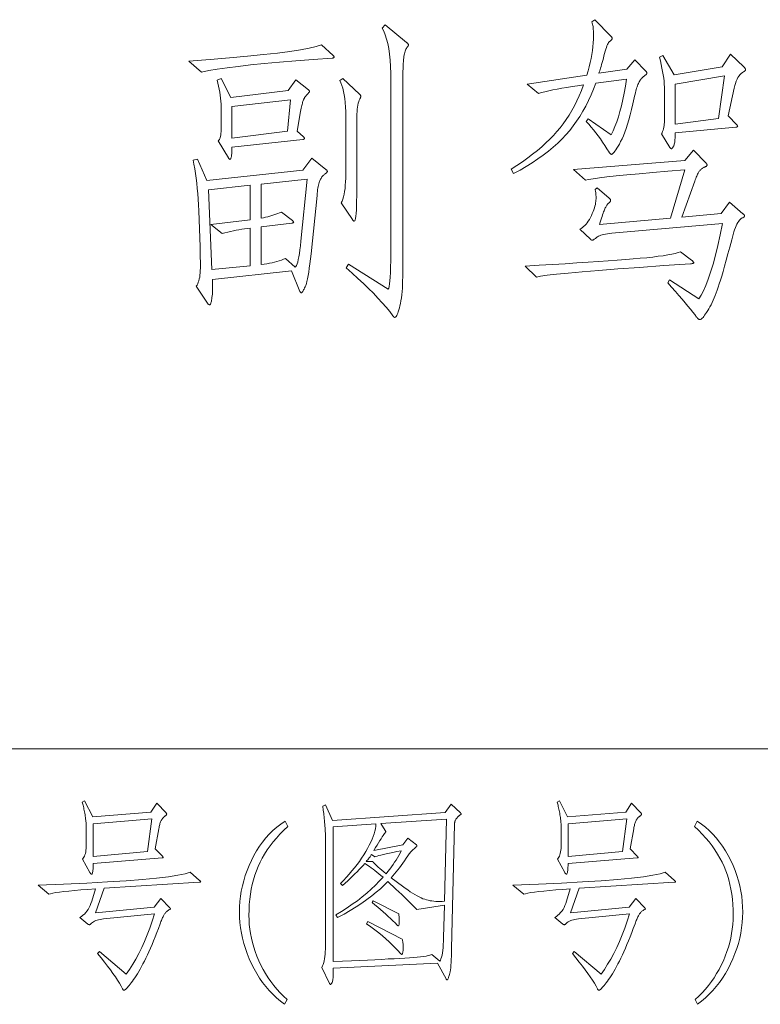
# Model space of a CAD drawing. Extents: x 0 to 1189, y 0 to 841.
# Tile 114 of 129: x 1118 to 1130, y 34 to 50. Entities that reach past the tile are written whole.
import ezdxf

# ---------------------------------------------------------------- set-up
doc = ezdxf.new("R2010")
doc.units = 0

msp = doc.modelspace()

# ---------------------------------------------------------------- linework, layer by layer
at = {"color": 7, "lineweight": 13}
msp.add_line((1169, 38), (1064, 38), dxfattribs=at)
for points in [[(1124.145, 50.121), (1124.504, 49.826), (1124.51, 49.82), (1124.515, 49.816), (1124.52, 49.811), (1124.524, 49.806), (1124.527, 49.802), (1124.53, 49.798), (1124.532, 49.794), (1124.534, 49.79), (1124.535, 49.787), (1124.535, 49.783), (1124.535, 49.78), (1124.535, 49.777), (1124.534, 49.774), (1124.533, 49.771), (1124.531, 49.768), (1124.53, 49.764), (1124.527, 49.761), (1124.525, 49.758), (1124.522, 49.755), (1124.519, 49.752), (1124.51, 49.739), (1124.502, 49.726), (1124.494, 49.711), (1124.486, 49.694), (1124.48, 49.677), (1124.474, 49.657), (1124.468, 49.637), (1124.464, 49.615), (1124.459, 49.592), (1124.456, 49.567), (1124.453, 49.54), (1124.45, 49.508), (1124.448, 49.472), (1124.446, 49.433), (1124.444, 49.389), (1124.443, 49.341), (1124.442, 49.289), (1124.441, 49.232), (1124.44, 49.172), (1124.44, 49.108), (1124.44, 45.972), (1124.44, 45.902), (1124.438, 45.835), (1124.436, 45.771), (1124.433, 45.711), (1124.428, 45.654), (1124.423, 45.6), (1124.417, 45.55), (1124.41, 45.502), (1124.402, 45.458), (1124.393, 45.418), (1124.383, 45.381), (1124.374, 45.347), (1124.365, 45.318), (1124.356, 45.293), (1124.348, 45.271), (1124.339, 45.254), (1124.331, 45.24), (1124.323, 45.23), (1124.316, 45.224), (1124.308, 45.222), (1124.305, 45.223), (1124.302, 45.223), (1124.299, 45.225), (1124.296, 45.227), (1124.292, 45.229), (1124.289, 45.232), (1124.286, 45.235), (1124.283, 45.239), (1124.28, 45.244), (1124.276, 45.249), (1124.221, 45.32), (1124.161, 45.394), (1124.095, 45.469), (1124.024, 45.547), (1123.948, 45.626), (1123.867, 45.707), (1123.78, 45.79), (1123.689, 45.875), (1123.592, 45.962), (1123.49, 46.051), (1123.532, 46.114), (1124.197, 45.697), (1124.205, 45.713), (1124.213, 45.741), (1124.219, 45.782), (1124.224, 45.834), (1124.229, 45.899), (1124.233, 45.977), (1124.236, 46.067), (1124.238, 46.169), (1124.239, 46.283), (1124.24, 46.41), (1124.24, 49.182), (1124.238, 49.305), (1124.234, 49.421), (1124.227, 49.529), (1124.217, 49.629), (1124.204, 49.721), (1124.188, 49.806), (1124.17, 49.882), (1124.148, 49.95), (1124.124, 50.011), (1124.097, 50.063)], [(1128.51, 49.345), (1128.513, 49.341), (1128.516, 49.337), (1128.518, 49.333), (1128.521, 49.329), (1128.522, 49.325), (1128.524, 49.322), (1128.525, 49.318), (1128.526, 49.315), (1128.526, 49.312), (1128.526, 49.308), (1128.526, 49.305), (1128.524, 49.301), (1128.521, 49.297), (1128.518, 49.292), (1128.513, 49.287), (1128.507, 49.282), (1128.5, 49.276), (1128.492, 49.269), (1128.483, 49.263), (1128.473, 49.256), (1128.463, 49.248), (1128.453, 49.239), (1128.443, 49.229), (1128.434, 49.219), (1128.425, 49.207), (1128.416, 49.195), (1128.407, 49.182), (1128.399, 49.168), (1128.391, 49.153), (1128.384, 49.137), (1128.376, 49.12), (1128.369, 49.101), (1128.362, 49.081), (1128.355, 49.059), (1128.348, 49.036), (1128.341, 49.011), (1128.334, 48.985), (1128.328, 48.957), (1128.321, 48.927), (1128.315, 48.897), (1128.293, 48.796), (1128.271, 48.702), (1128.248, 48.613), (1128.225, 48.531), (1128.203, 48.455), (1128.18, 48.385), (1128.157, 48.321), (1128.134, 48.263), (1128.111, 48.211), (1128.088, 48.165), (1128.066, 48.125), (1128.045, 48.088), (1128.025, 48.056), (1128.008, 48.029), (1127.992, 48.005), (1127.977, 47.986), (1127.964, 47.971), (1127.953, 47.96), (1127.943, 47.954), (1127.935, 47.952), (1127.932, 47.952), (1127.928, 47.953), (1127.924, 47.955), (1127.921, 47.957), (1127.916, 47.961), (1127.912, 47.965), (1127.908, 47.97), (1127.903, 47.975), (1127.898, 47.982), (1127.893, 47.989), (1127.858, 48.046), (1127.822, 48.102), (1127.785, 48.157), (1127.748, 48.21), (1127.711, 48.262), (1127.672, 48.312), (1127.633, 48.361), (1127.594, 48.409), (1127.553, 48.456), (1127.513, 48.501), (1127.544, 48.548), (1127.93, 48.279), (1127.962, 48.344), (1127.992, 48.416), (1128.022, 48.494), (1128.05, 48.578), (1128.076, 48.668), (1128.101, 48.765), (1128.125, 48.868), (1128.148, 48.977), (1128.169, 49.092), (1128.188, 49.213), (1127.671, 49.145), (1127.634, 49.044), (1127.594, 48.946), (1127.551, 48.852), (1127.505, 48.76), (1127.457, 48.672), (1127.405, 48.587), (1127.351, 48.505), (1127.294, 48.427), (1127.235, 48.351), (1127.172, 48.279), (1127.106, 48.209), (1127.035, 48.14), (1126.959, 48.072), (1126.878, 48.005), (1126.793, 47.94), (1126.702, 47.875), (1126.607, 47.812), (1126.507, 47.75), (1126.403, 47.689), (1126.293, 47.63), (1126.256, 47.703), (1126.352, 47.766), (1126.444, 47.828), (1126.531, 47.891), (1126.614, 47.953), (1126.693, 48.016), (1126.767, 48.079), (1126.837, 48.142), (1126.903, 48.205), (1126.965, 48.268), (1127.022, 48.332), (1127.075, 48.396), (1127.127, 48.464), (1127.177, 48.535), (1127.224, 48.609), (1127.27, 48.685), (1127.313, 48.765), (1127.354, 48.848), (1127.393, 48.933), (1127.43, 49.022), (1127.465, 49.113), (1127.367, 49.099), (1127.274, 49.085), (1127.187, 49.071), (1127.104, 49.057), (1127.026, 49.043), (1126.953, 49.029), (1126.885, 49.014), (1126.821, 49), (1126.763, 48.985), (1126.71, 48.97), (1126.525, 49.129), (1127.523, 49.277), (1127.544, 49.348), (1127.563, 49.418), (1127.58, 49.487), (1127.594, 49.555), (1127.606, 49.622), (1127.616, 49.688), (1127.624, 49.753), (1127.63, 49.817), (1127.633, 49.88), (1127.634, 49.942), (1127.634, 49.969), (1127.633, 49.995), (1127.632, 50.02), (1127.63, 50.044), (1127.627, 50.067), (1127.625, 50.089), (1127.621, 50.111), (1127.617, 50.131), (1127.613, 50.15), (1127.608, 50.169), (1127.655, 50.206), (1127.924, 49.931), (1127.928, 49.927), (1127.932, 49.923), (1127.935, 49.919), (1127.938, 49.915), (1127.94, 49.911), (1127.942, 49.907), (1127.944, 49.903), (1127.945, 49.899), (1127.945, 49.895), (1127.945, 49.892), (1127.945, 49.888), (1127.944, 49.884), (1127.942, 49.879), (1127.939, 49.875), (1127.935, 49.87), (1127.93, 49.865), (1127.925, 49.859), (1127.918, 49.854), (1127.911, 49.848), (1127.903, 49.841), (1127.895, 49.833), (1127.886, 49.822), (1127.877, 49.807), (1127.868, 49.788), (1127.858, 49.766), (1127.849, 49.74), (1127.839, 49.71), (1127.829, 49.678), (1127.819, 49.641), (1127.808, 49.601), (1127.798, 49.561), (1127.788, 49.523), (1127.778, 49.487), (1127.769, 49.454), (1127.761, 49.424), (1127.752, 49.396), (1127.745, 49.37), (1127.737, 49.347), (1127.73, 49.326), (1127.724, 49.308), (1128.194, 49.377), (1128.326, 49.535)], [(1123.274, 49.609), (1123.276, 49.606), (1123.279, 49.603), (1123.282, 49.6), (1123.284, 49.597), (1123.285, 49.594), (1123.287, 49.591), (1123.288, 49.588), (1123.289, 49.586), (1123.289, 49.583), (1123.289, 49.58), (1123.289, 49.578), (1123.288, 49.575), (1123.286, 49.573), (1123.284, 49.571), (1123.281, 49.569), (1123.278, 49.567), (1123.274, 49.566), (1123.269, 49.564), (1123.264, 49.563), (1123.258, 49.562), (1122.941, 49.539), (1122.647, 49.517), (1122.374, 49.494), (1122.122, 49.471), (1121.893, 49.448), (1121.685, 49.425), (1121.5, 49.401), (1121.335, 49.378), (1121.193, 49.354), (1121.072, 49.329), (1120.856, 49.514), (1121.213, 49.541), (1121.541, 49.567), (1121.838, 49.594), (1122.106, 49.621), (1122.343, 49.647), (1122.55, 49.674), (1122.727, 49.702), (1122.874, 49.729), (1122.991, 49.756), (1123.078, 49.783)], [(1130.152, 49.414), (1130.157, 49.409), (1130.162, 49.404), (1130.166, 49.399), (1130.169, 49.394), (1130.172, 49.389), (1130.174, 49.385), (1130.176, 49.381), (1130.177, 49.377), (1130.178, 49.373), (1130.178, 49.369), (1130.178, 49.365), (1130.177, 49.362), (1130.176, 49.358), (1130.173, 49.355), (1130.171, 49.351), (1130.167, 49.348), (1130.163, 49.344), (1130.158, 49.341), (1130.153, 49.338), (1130.147, 49.335), (1130.125, 49.321), (1130.105, 49.305), (1130.086, 49.286), (1130.068, 49.263), (1130.052, 49.237), (1130.037, 49.208), (1130.023, 49.176), (1130.01, 49.14), (1129.999, 49.102), (1129.988, 49.06), (1129.888, 48.596), (1130.031, 48.448), (1130.034, 48.445), (1130.036, 48.442), (1130.039, 48.439), (1130.041, 48.436), (1130.043, 48.433), (1130.044, 48.431), (1130.045, 48.428), (1130.046, 48.426), (1130.046, 48.424), (1130.047, 48.421), (1130.046, 48.419), (1130.045, 48.417), (1130.044, 48.416), (1130.042, 48.414), (1130.039, 48.412), (1130.035, 48.411), (1130.031, 48.409), (1130.026, 48.408), (1130.021, 48.407), (1130.015, 48.406), (1129.001, 48.311), (1129.001, 48.279), (1129, 48.25), (1128.999, 48.223), (1128.997, 48.198), (1128.995, 48.175), (1128.993, 48.155), (1128.99, 48.137), (1128.986, 48.121), (1128.982, 48.108), (1128.978, 48.097), (1128.973, 48.087), (1128.968, 48.079), (1128.964, 48.071), (1128.96, 48.065), (1128.956, 48.059), (1128.953, 48.055), (1128.949, 48.051), (1128.946, 48.049), (1128.943, 48.047), (1128.941, 48.047), (1128.938, 48.047), (1128.935, 48.047), (1128.932, 48.049), (1128.93, 48.05), (1128.927, 48.052), (1128.924, 48.054), (1128.921, 48.057), (1128.918, 48.06), (1128.915, 48.064), (1128.911, 48.068), (1128.774, 48.295), (1128.783, 48.314), (1128.791, 48.335), (1128.798, 48.357), (1128.805, 48.381), (1128.81, 48.406), (1128.814, 48.432), (1128.818, 48.459), (1128.82, 48.487), (1128.821, 48.517), (1128.822, 48.548), (1128.822, 49.029), (1128.821, 49.076), (1128.818, 49.125), (1128.814, 49.175), (1128.808, 49.228), (1128.801, 49.282), (1128.791, 49.338), (1128.78, 49.395), (1128.768, 49.454), (1128.753, 49.515), (1128.737, 49.578), (1128.795, 49.609), (1128.985, 49.282), (1129.788, 49.419), (1129.925, 49.63)], [(1122.651, 49.197), (1122.862, 49.034), (1122.865, 49.031), (1122.867, 49.028), (1122.87, 49.025), (1122.872, 49.022), (1122.874, 49.019), (1122.875, 49.016), (1122.876, 49.013), (1122.877, 49.01), (1122.877, 49.007), (1122.878, 49.005), (1122.877, 49.002), (1122.876, 48.998), (1122.874, 48.994), (1122.871, 48.99), (1122.868, 48.985), (1122.863, 48.979), (1122.858, 48.973), (1122.852, 48.967), (1122.846, 48.96), (1122.838, 48.952), (1122.83, 48.944), (1122.823, 48.936), (1122.816, 48.927), (1122.809, 48.919), (1122.803, 48.91), (1122.797, 48.901), (1122.792, 48.891), (1122.786, 48.882), (1122.782, 48.872), (1122.777, 48.862), (1122.773, 48.851), (1122.769, 48.838), (1122.764, 48.824), (1122.76, 48.807), (1122.755, 48.789), (1122.75, 48.769), (1122.745, 48.747), (1122.74, 48.723), (1122.735, 48.697), (1122.73, 48.67), (1122.672, 48.342), (1122.777, 48.247), (1122.78, 48.244), (1122.783, 48.241), (1122.785, 48.238), (1122.787, 48.235), (1122.789, 48.232), (1122.791, 48.229), (1122.792, 48.226), (1122.792, 48.224), (1122.793, 48.221), (1122.793, 48.218), (1122.793, 48.216), (1122.792, 48.213), (1122.791, 48.211), (1122.789, 48.209), (1122.786, 48.207), (1122.784, 48.205), (1122.78, 48.204), (1122.776, 48.202), (1122.772, 48.201), (1122.767, 48.2), (1121.579, 48.073), (1121.579, 48.034), (1121.578, 47.999), (1121.576, 47.968), (1121.574, 47.941), (1121.571, 47.919), (1121.568, 47.9), (1121.563, 47.886), (1121.559, 47.875), (1121.553, 47.869), (1121.547, 47.867), (1121.545, 47.867), (1121.543, 47.868), (1121.541, 47.869), (1121.538, 47.871), (1121.535, 47.874), (1121.533, 47.877), (1121.53, 47.88), (1121.527, 47.884), (1121.524, 47.888), (1121.521, 47.894), (1121.352, 48.179), (1121.361, 48.187), (1121.369, 48.199), (1121.376, 48.214), (1121.382, 48.232), (1121.388, 48.252), (1121.392, 48.276), (1121.395, 48.303), (1121.398, 48.332), (1121.399, 48.365), (1121.399, 48.4), (1121.399, 48.691), (1121.399, 48.74), (1121.397, 48.79), (1121.393, 48.84), (1121.388, 48.89), (1121.382, 48.94), (1121.375, 48.99), (1121.366, 49.041), (1121.356, 49.091), (1121.344, 49.142), (1121.331, 49.192), (1121.399, 49.219), (1121.563, 48.902), (1122.519, 49.023)], [(1123.437, 49.224), (1123.717, 48.96), (1123.721, 48.956), (1123.725, 48.952), (1123.728, 48.948), (1123.73, 48.944), (1123.733, 48.941), (1123.735, 48.937), (1123.736, 48.934), (1123.737, 48.931), (1123.738, 48.928), (1123.738, 48.926), (1123.738, 48.923), (1123.737, 48.92), (1123.737, 48.916), (1123.736, 48.912), (1123.734, 48.908), (1123.732, 48.903), (1123.73, 48.898), (1123.728, 48.893), (1123.725, 48.887), (1123.722, 48.881), (1123.712, 48.859), (1123.703, 48.835), (1123.695, 48.807), (1123.688, 48.777), (1123.683, 48.743), (1123.678, 48.707), (1123.674, 48.668), (1123.672, 48.626), (1123.67, 48.58), (1123.669, 48.532), (1123.669, 47.36), (1123.669, 47.26), (1123.668, 47.17), (1123.666, 47.091), (1123.663, 47.022), (1123.659, 46.964), (1123.654, 46.917), (1123.649, 46.88), (1123.642, 46.854), (1123.635, 46.838), (1123.627, 46.832), (1123.625, 46.833), (1123.623, 46.834), (1123.62, 46.835), (1123.617, 46.837), (1123.614, 46.84), (1123.611, 46.844), (1123.607, 46.848), (1123.604, 46.853), (1123.6, 46.858), (1123.596, 46.864), (1123.411, 47.139), (1123.425, 47.169), (1123.437, 47.203), (1123.448, 47.242), (1123.458, 47.284), (1123.466, 47.33), (1123.473, 47.38), (1123.478, 47.434), (1123.482, 47.492), (1123.484, 47.553), (1123.485, 47.619), (1123.485, 48.585), (1123.484, 48.667), (1123.481, 48.744), (1123.476, 48.817), (1123.469, 48.884), (1123.46, 48.947), (1123.449, 49.004), (1123.436, 49.057), (1123.421, 49.105), (1123.403, 49.149), (1123.384, 49.187)], [(1129.825, 49.266), (1129.001, 49.129), (1129.001, 48.458), (1129.724, 48.553)], [(1122.561, 48.865), (1121.579, 48.754), (1121.579, 48.221), (1122.508, 48.342)], [(1130.136, 46.959), (1130.141, 46.955), (1130.146, 46.951), (1130.15, 46.947), (1130.153, 46.943), (1130.156, 46.939), (1130.158, 46.936), (1130.16, 46.932), (1130.162, 46.929), (1130.162, 46.925), (1130.163, 46.922), (1130.162, 46.919), (1130.161, 46.916), (1130.16, 46.913), (1130.158, 46.91), (1130.155, 46.906), (1130.151, 46.903), (1130.147, 46.9), (1130.142, 46.897), (1130.137, 46.894), (1130.131, 46.89), (1130.113, 46.881), (1130.096, 46.867), (1130.08, 46.851), (1130.064, 46.832), (1130.049, 46.81), (1130.035, 46.785), (1130.021, 46.756), (1130.008, 46.725), (1129.995, 46.69), (1129.983, 46.653), (1129.948, 46.521), (1129.915, 46.398), (1129.884, 46.284), (1129.855, 46.178), (1129.828, 46.081), (1129.803, 45.993), (1129.78, 45.914), (1129.759, 45.844), (1129.739, 45.782), (1129.722, 45.729), (1129.705, 45.681), (1129.689, 45.636), (1129.672, 45.592), (1129.654, 45.55), (1129.637, 45.509), (1129.619, 45.471), (1129.601, 45.434), (1129.583, 45.4), (1129.564, 45.367), (1129.545, 45.336), (1129.527, 45.307), (1129.51, 45.282), (1129.494, 45.259), (1129.48, 45.24), (1129.467, 45.223), (1129.455, 45.209), (1129.444, 45.199), (1129.435, 45.191), (1129.427, 45.187), (1129.421, 45.185), (1129.415, 45.186), (1129.409, 45.187), (1129.403, 45.189), (1129.397, 45.192), (1129.391, 45.196), (1129.385, 45.201), (1129.379, 45.206), (1129.373, 45.212), (1129.367, 45.22), (1129.36, 45.228), (1129.33, 45.269), (1129.295, 45.313), (1129.257, 45.361), (1129.214, 45.413), (1129.168, 45.469), (1129.117, 45.529), (1129.062, 45.592), (1129.004, 45.658), (1128.941, 45.729), (1128.875, 45.803), (1128.906, 45.851), (1129.397, 45.534), (1129.436, 45.594), (1129.476, 45.669), (1129.515, 45.758), (1129.554, 45.862), (1129.594, 45.981), (1129.634, 46.115), (1129.673, 46.263), (1129.713, 46.426), (1129.753, 46.603), (1129.793, 46.795), (1127.94, 46.632), (1127.902, 46.627), (1127.868, 46.622), (1127.835, 46.617), (1127.806, 46.611), (1127.779, 46.604), (1127.755, 46.597), (1127.734, 46.589), (1127.716, 46.581), (1127.7, 46.572), (1127.687, 46.563), (1127.676, 46.554), (1127.665, 46.546), (1127.656, 46.539), (1127.647, 46.533), (1127.639, 46.528), (1127.632, 46.523), (1127.626, 46.52), (1127.621, 46.518), (1127.616, 46.516), (1127.613, 46.516), (1127.61, 46.516), (1127.607, 46.516), (1127.603, 46.517), (1127.6, 46.518), (1127.597, 46.52), (1127.594, 46.521), (1127.591, 46.523), (1127.588, 46.526), (1127.584, 46.529), (1127.581, 46.532), (1127.402, 46.7), (1127.425, 46.712), (1127.447, 46.726), (1127.468, 46.743), (1127.489, 46.762), (1127.509, 46.784), (1127.528, 46.808), (1127.546, 46.834), (1127.564, 46.863), (1127.581, 46.894), (1127.597, 46.927), (1127.612, 46.962), (1127.626, 46.994), (1127.637, 47.026), (1127.648, 47.056), (1127.656, 47.084), (1127.664, 47.112), (1127.669, 47.138), (1127.673, 47.162), (1127.675, 47.185), (1127.676, 47.207), (1127.676, 47.228), (1127.676, 47.247), (1127.675, 47.266), (1127.674, 47.283), (1127.672, 47.3), (1127.671, 47.315), (1127.668, 47.329), (1127.666, 47.342), (1127.663, 47.355), (1127.66, 47.366), (1127.697, 47.392), (1127.898, 47.218), (1127.902, 47.215), (1127.906, 47.211), (1127.909, 47.208), (1127.911, 47.204), (1127.914, 47.201), (1127.916, 47.197), (1127.917, 47.193), (1127.918, 47.189), (1127.919, 47.185), (1127.919, 47.181), (1127.919, 47.177), (1127.918, 47.172), (1127.916, 47.168), (1127.914, 47.164), (1127.911, 47.159), (1127.908, 47.155), (1127.904, 47.15), (1127.899, 47.145), (1127.893, 47.141), (1127.887, 47.136), (1127.881, 47.131), (1127.875, 47.125), (1127.868, 47.117), (1127.862, 47.109), (1127.856, 47.1), (1127.849, 47.09), (1127.843, 47.079), (1127.837, 47.068), (1127.83, 47.055), (1127.824, 47.041), (1127.818, 47.026), (1127.81, 47.008), (1127.803, 46.987), (1127.794, 46.965), (1127.786, 46.94), (1127.776, 46.913), (1127.767, 46.883), (1127.756, 46.851), (1127.746, 46.816), (1127.734, 46.78), (1128.922, 46.885), (1129.16, 47.693), (1128.88, 47.67), (1128.625, 47.649), (1128.396, 47.628), (1128.192, 47.609), (1128.013, 47.591), (1127.859, 47.574), (1127.731, 47.559), (1127.627, 47.544), (1127.549, 47.531), (1127.497, 47.519), (1127.301, 47.698), (1129.16, 47.851), (1129.307, 48.02), (1129.519, 47.804), (1129.522, 47.801), (1129.524, 47.797), (1129.527, 47.794), (1129.529, 47.791), (1129.531, 47.788), (1129.532, 47.785), (1129.533, 47.782), (1129.534, 47.778), (1129.534, 47.775), (1129.534, 47.772), (1129.534, 47.769), (1129.533, 47.766), (1129.53, 47.762), (1129.527, 47.759), (1129.523, 47.755), (1129.517, 47.751), (1129.511, 47.747), (1129.504, 47.743), (1129.496, 47.739), (1129.487, 47.735), (1129.478, 47.731), (1129.469, 47.726), (1129.46, 47.72), (1129.451, 47.714), (1129.443, 47.708), (1129.435, 47.701), (1129.427, 47.694), (1129.419, 47.686), (1129.412, 47.678), (1129.405, 47.669), (1129.398, 47.659), (1129.391, 47.648), (1129.384, 47.635), (1129.376, 47.621), (1129.369, 47.605), (1129.361, 47.588), (1129.353, 47.569), (1129.345, 47.548), (1129.337, 47.526), (1129.329, 47.503), (1129.112, 46.901), (1129.772, 46.964), (1129.909, 47.149)], [(1122.915, 47.888), (1123.152, 47.698), (1123.157, 47.694), (1123.162, 47.69), (1123.166, 47.686), (1123.169, 47.683), (1123.172, 47.68), (1123.174, 47.677), (1123.176, 47.674), (1123.177, 47.671), (1123.178, 47.669), (1123.178, 47.667), (1123.178, 47.664), (1123.177, 47.661), (1123.174, 47.658), (1123.171, 47.654), (1123.167, 47.649), (1123.161, 47.644), (1123.155, 47.639), (1123.148, 47.633), (1123.14, 47.626), (1123.131, 47.619), (1123.122, 47.611), (1123.113, 47.603), (1123.104, 47.594), (1123.095, 47.584), (1123.087, 47.573), (1123.08, 47.562), (1123.072, 47.55), (1123.065, 47.538), (1123.058, 47.525), (1123.052, 47.511), (1123.046, 47.495), (1123.04, 47.478), (1123.034, 47.459), (1123.029, 47.437), (1123.024, 47.414), (1123.02, 47.388), (1123.015, 47.361), (1123.011, 47.331), (1123.008, 47.299), (1123.004, 47.265), (1122.904, 46.289), (1122.894, 46.201), (1122.885, 46.121), (1122.875, 46.048), (1122.866, 45.982), (1122.856, 45.923), (1122.846, 45.871), (1122.836, 45.826), (1122.826, 45.789), (1122.816, 45.758), (1122.806, 45.734), (1122.797, 45.715), (1122.788, 45.698), (1122.78, 45.683), (1122.772, 45.67), (1122.765, 45.659), (1122.759, 45.65), (1122.754, 45.643), (1122.75, 45.638), (1122.746, 45.635), (1122.743, 45.634), (1122.74, 45.634), (1122.738, 45.635), (1122.735, 45.636), (1122.733, 45.637), (1122.73, 45.639), (1122.728, 45.642), (1122.726, 45.644), (1122.724, 45.648), (1122.721, 45.651), (1122.719, 45.655), (1122.577, 46.004), (1121.252, 45.856), (1121.254, 45.821), (1121.255, 45.788), (1121.256, 45.756), (1121.256, 45.724), (1121.256, 45.694), (1121.255, 45.665), (1121.254, 45.636), (1121.252, 45.609), (1121.249, 45.583), (1121.246, 45.558), (1121.243, 45.534), (1121.24, 45.513), (1121.236, 45.494), (1121.233, 45.478), (1121.229, 45.464), (1121.225, 45.453), (1121.222, 45.445), (1121.218, 45.438), (1121.214, 45.435), (1121.209, 45.433), (1121.205, 45.434), (1121.201, 45.435), (1121.197, 45.436), (1121.193, 45.438), (1121.19, 45.44), (1121.186, 45.443), (1121.182, 45.446), (1121.179, 45.45), (1121.176, 45.455), (1121.172, 45.46), (1120.982, 45.745), (1120.995, 45.764), (1121.007, 45.786), (1121.017, 45.81), (1121.026, 45.837), (1121.034, 45.866), (1121.04, 45.897), (1121.045, 45.931), (1121.048, 45.968), (1121.05, 46.007), (1121.051, 46.048), (1121.051, 46.091), (1121.051, 46.131), (1121.051, 46.17), (1121.05, 46.208), (1121.05, 46.244), (1121.049, 46.279), (1121.048, 46.313), (1121.048, 46.345), (1121.047, 46.376), (1121.046, 46.405), (1121.025, 47.007), (1121.02, 47.105), (1121.014, 47.201), (1121.007, 47.294), (1120.999, 47.383), (1120.99, 47.47), (1120.98, 47.553), (1120.969, 47.634), (1120.957, 47.711), (1120.944, 47.785), (1120.93, 47.857), (1121.004, 47.872), (1121.162, 47.513), (1122.767, 47.688)], [(1122.841, 47.535), (1122.07, 47.455), (1122.07, 46.885), (1122.108, 46.892), (1122.144, 46.899), (1122.18, 46.908), (1122.215, 46.916), (1122.249, 46.926), (1122.283, 46.937), (1122.315, 46.948), (1122.347, 46.96), (1122.378, 46.972), (1122.408, 46.986), (1122.593, 46.843), (1122.597, 46.839), (1122.6, 46.835), (1122.603, 46.832), (1122.606, 46.828), (1122.608, 46.825), (1122.61, 46.822), (1122.612, 46.82), (1122.613, 46.818), (1122.613, 46.816), (1122.614, 46.814), (1122.613, 46.812), (1122.612, 46.811), (1122.611, 46.809), (1122.609, 46.808), (1122.606, 46.807), (1122.602, 46.805), (1122.598, 46.804), (1122.593, 46.803), (1122.588, 46.802), (1122.582, 46.801), (1122.07, 46.737), (1122.07, 46.109), (1122.118, 46.115), (1122.164, 46.122), (1122.208, 46.129), (1122.251, 46.138), (1122.293, 46.147), (1122.333, 46.158), (1122.371, 46.169), (1122.408, 46.182), (1122.443, 46.195), (1122.476, 46.209), (1122.64, 46.062), (1122.651, 46.073), (1122.661, 46.091), (1122.671, 46.117), (1122.681, 46.15), (1122.69, 46.19), (1122.7, 46.237), (1122.709, 46.292), (1122.718, 46.354), (1122.727, 46.423), (1122.735, 46.5)], [(1121.885, 46.088), (1121.885, 46.716), (1121.839, 46.711), (1121.792, 46.704), (1121.745, 46.697), (1121.698, 46.689), (1121.651, 46.681), (1121.604, 46.671), (1121.557, 46.661), (1121.51, 46.65), (1121.463, 46.639), (1121.415, 46.627), (1121.225, 46.78), (1121.885, 46.854), (1121.885, 47.434), (1121.188, 47.36), (1121.246, 46.025)], [(1129.276, 46.178), (1129.283, 46.173), (1129.289, 46.168), (1129.295, 46.163), (1129.299, 46.159), (1129.303, 46.155), (1129.307, 46.151), (1129.309, 46.147), (1129.311, 46.144), (1129.312, 46.141), (1129.313, 46.138), (1129.312, 46.136), (1129.31, 46.133), (1129.307, 46.131), (1129.303, 46.129), (1129.298, 46.127), (1129.292, 46.125), (1129.284, 46.124), (1129.276, 46.122), (1129.266, 46.121), (1129.255, 46.12), (1128.809, 46.089), (1128.405, 46.06), (1128.043, 46.033), (1127.723, 46.008), (1127.444, 45.985), (1127.207, 45.964), (1127.012, 45.945), (1126.859, 45.927), (1126.748, 45.912), (1126.678, 45.898), (1126.488, 46.083), (1126.723, 46.096), (1126.946, 46.11), (1127.157, 46.122), (1127.356, 46.135), (1127.543, 46.147), (1127.718, 46.159), (1127.881, 46.17), (1128.032, 46.181), (1128.172, 46.191), (1128.299, 46.202), (1128.416, 46.212), (1128.525, 46.222), (1128.625, 46.233), (1128.717, 46.245), (1128.801, 46.256), (1128.876, 46.268), (1128.942, 46.281), (1129, 46.294), (1129.05, 46.307), (1129.091, 46.32)], [(1120.321, 37.094), (1120.477, 36.928), (1120.479, 36.926), (1120.481, 36.923), (1120.483, 36.921), (1120.484, 36.919), (1120.485, 36.917), (1120.486, 36.915), (1120.487, 36.913), (1120.487, 36.911), (1120.488, 36.909), (1120.488, 36.907), (1120.487, 36.905), (1120.486, 36.902), (1120.485, 36.9), (1120.483, 36.897), (1120.48, 36.894), (1120.476, 36.891), (1120.472, 36.887), (1120.468, 36.883), (1120.462, 36.88), (1120.456, 36.876), (1120.45, 36.871), (1120.444, 36.866), (1120.438, 36.861), (1120.432, 36.855), (1120.427, 36.849), (1120.421, 36.842), (1120.415, 36.835), (1120.41, 36.827), (1120.404, 36.818), (1120.399, 36.81), (1120.394, 36.8), (1120.389, 36.789), (1120.384, 36.778), (1120.38, 36.765), (1120.375, 36.751), (1120.371, 36.736), (1120.367, 36.719), (1120.363, 36.702), (1120.359, 36.684), (1120.356, 36.664), (1120.293, 36.327), (1120.415, 36.206), (1120.417, 36.203), (1120.42, 36.201), (1120.422, 36.198), (1120.424, 36.196), (1120.425, 36.193), (1120.426, 36.191), (1120.427, 36.189), (1120.428, 36.187), (1120.428, 36.185), (1120.429, 36.183), (1120.428, 36.182), (1120.428, 36.18), (1120.427, 36.179), (1120.426, 36.178), (1120.424, 36.177), (1120.422, 36.176), (1120.42, 36.176), (1120.418, 36.175), (1120.415, 36.175), (1120.411, 36.175), (1119.256, 36.081), (1119.256, 36.048), (1119.255, 36.017), (1119.254, 35.991), (1119.252, 35.968), (1119.249, 35.948), (1119.246, 35.933), (1119.243, 35.92), (1119.238, 35.911), (1119.234, 35.906), (1119.228, 35.904), (1119.226, 35.904), (1119.224, 35.905), (1119.221, 35.907), (1119.219, 35.909), (1119.216, 35.911), (1119.213, 35.914), (1119.21, 35.918), (1119.207, 35.922), (1119.204, 35.927), (1119.201, 35.932), (1119.079, 36.154), (1119.091, 36.17), (1119.102, 36.187), (1119.111, 36.207), (1119.119, 36.228), (1119.126, 36.252), (1119.132, 36.278), (1119.136, 36.305), (1119.139, 36.335), (1119.141, 36.367), (1119.142, 36.4), (1119.142, 36.702), (1119.141, 36.717), (1119.141, 36.732), (1119.14, 36.749), (1119.138, 36.767), (1119.136, 36.786), (1119.134, 36.806), (1119.131, 36.827), (1119.128, 36.85), (1119.125, 36.873), (1119.121, 36.898), (1119.117, 36.923), (1119.112, 36.947), (1119.108, 36.97), (1119.103, 36.993), (1119.098, 37.015), (1119.093, 37.036), (1119.088, 37.056), (1119.083, 37.075), (1119.078, 37.094), (1119.072, 37.111), (1119.11, 37.132), (1119.249, 36.862), (1120.22, 36.941)], [(1128.272, 37.094), (1128.428, 36.928), (1128.43, 36.926), (1128.432, 36.923), (1128.434, 36.921), (1128.435, 36.919), (1128.436, 36.917), (1128.437, 36.915), (1128.438, 36.913), (1128.438, 36.911), (1128.439, 36.909), (1128.439, 36.907), (1128.438, 36.905), (1128.438, 36.902), (1128.436, 36.9), (1128.434, 36.897), (1128.431, 36.894), (1128.427, 36.891), (1128.423, 36.887), (1128.419, 36.883), (1128.413, 36.88), (1128.408, 36.876), (1128.401, 36.871), (1128.395, 36.866), (1128.389, 36.861), (1128.383, 36.855), (1128.378, 36.849), (1128.372, 36.842), (1128.366, 36.835), (1128.361, 36.827), (1128.356, 36.818), (1128.35, 36.81), (1128.345, 36.8), (1128.34, 36.789), (1128.335, 36.778), (1128.331, 36.765), (1128.326, 36.751), (1128.322, 36.736), (1128.318, 36.719), (1128.314, 36.702), (1128.311, 36.684), (1128.307, 36.664), (1128.245, 36.327), (1128.366, 36.206), (1128.369, 36.203), (1128.371, 36.201), (1128.373, 36.198), (1128.375, 36.196), (1128.376, 36.193), (1128.378, 36.191), (1128.379, 36.189), (1128.379, 36.187), (1128.38, 36.185), (1128.38, 36.183), (1128.38, 36.182), (1128.379, 36.18), (1128.378, 36.179), (1128.377, 36.178), (1128.375, 36.177), (1128.374, 36.176), (1128.371, 36.176), (1128.369, 36.175), (1128.366, 36.175), (1128.362, 36.175), (1127.207, 36.081), (1127.207, 36.048), (1127.206, 36.017), (1127.205, 35.991), (1127.203, 35.968), (1127.2, 35.948), (1127.197, 35.933), (1127.194, 35.92), (1127.189, 35.911), (1127.185, 35.906), (1127.179, 35.904), (1127.177, 35.904), (1127.175, 35.905), (1127.173, 35.907), (1127.17, 35.909), (1127.167, 35.911), (1127.165, 35.914), (1127.161, 35.918), (1127.158, 35.922), (1127.155, 35.927), (1127.152, 35.932), (1127.03, 36.154), (1127.042, 36.17), (1127.053, 36.187), (1127.062, 36.207), (1127.07, 36.228), (1127.077, 36.252), (1127.083, 36.278), (1127.087, 36.305), (1127.09, 36.335), (1127.092, 36.367), (1127.093, 36.4), (1127.093, 36.702), (1127.093, 36.717), (1127.092, 36.732), (1127.091, 36.749), (1127.089, 36.767), (1127.088, 36.786), (1127.085, 36.806), (1127.083, 36.827), (1127.079, 36.85), (1127.076, 36.873), (1127.072, 36.898), (1127.068, 36.923), (1127.063, 36.947), (1127.059, 36.97), (1127.054, 36.993), (1127.049, 37.015), (1127.044, 37.036), (1127.039, 37.056), (1127.034, 37.075), (1127.029, 37.094), (1127.023, 37.111), (1127.062, 37.132), (1127.2, 36.862), (1128.172, 36.941)], [(1125.251, 37.073), (1125.407, 36.928), (1125.409, 36.926), (1125.411, 36.925), (1125.412, 36.923), (1125.413, 36.922), (1125.415, 36.92), (1125.416, 36.919), (1125.416, 36.917), (1125.417, 36.915), (1125.417, 36.914), (1125.417, 36.912), (1125.417, 36.91), (1125.416, 36.908), (1125.415, 36.906), (1125.413, 36.904), (1125.411, 36.902), (1125.408, 36.9), (1125.405, 36.897), (1125.402, 36.895), (1125.398, 36.892), (1125.393, 36.889), (1125.388, 36.886), (1125.383, 36.883), (1125.378, 36.879), (1125.372, 36.874), (1125.367, 36.869), (1125.361, 36.863), (1125.355, 36.856), (1125.35, 36.849), (1125.344, 36.842), (1125.337, 36.834), (1125.331, 36.826), (1125.326, 36.817), (1125.322, 36.808), (1125.317, 36.799), (1125.314, 36.79), (1125.311, 36.78), (1125.309, 36.771), (1125.307, 36.761), (1125.307, 36.751), (1125.306, 36.74), (1125.258, 34.659), (1125.256, 34.593), (1125.254, 34.532), (1125.252, 34.476), (1125.249, 34.425), (1125.245, 34.379), (1125.242, 34.338), (1125.238, 34.302), (1125.233, 34.271), (1125.228, 34.246), (1125.223, 34.225), (1125.218, 34.208), (1125.213, 34.193), (1125.208, 34.179), (1125.203, 34.167), (1125.199, 34.158), (1125.196, 34.149), (1125.193, 34.143), (1125.19, 34.139), (1125.187, 34.136), (1125.185, 34.135), (1125.183, 34.135), (1125.181, 34.136), (1125.178, 34.137), (1125.176, 34.138), (1125.174, 34.139), (1125.172, 34.141), (1125.17, 34.143), (1125.168, 34.146), (1125.166, 34.149), (1125.164, 34.152), (1125.022, 34.416), (1123.277, 34.333), (1123.277, 34.293), (1123.276, 34.256), (1123.275, 34.224), (1123.274, 34.194), (1123.272, 34.168), (1123.27, 34.146), (1123.267, 34.127), (1123.265, 34.112), (1123.261, 34.1), (1123.258, 34.092), (1123.254, 34.085), (1123.25, 34.08), (1123.247, 34.075), (1123.244, 34.071), (1123.241, 34.067), (1123.239, 34.064), (1123.236, 34.062), (1123.234, 34.06), (1123.232, 34.059), (1123.23, 34.059), (1123.228, 34.059), (1123.227, 34.059), (1123.225, 34.06), (1123.223, 34.061), (1123.222, 34.063), (1123.22, 34.065), (1123.219, 34.067), (1123.217, 34.07), (1123.216, 34.073), (1123.214, 34.076), (1123.086, 34.343), (1123.097, 34.367), (1123.107, 34.394), (1123.116, 34.423), (1123.124, 34.454), (1123.13, 34.488), (1123.135, 34.524), (1123.14, 34.563), (1123.143, 34.604), (1123.144, 34.648), (1123.145, 34.694), (1123.145, 36.549), (1123.145, 36.562), (1123.144, 36.576), (1123.144, 36.593), (1123.143, 36.612), (1123.141, 36.633), (1123.14, 36.656), (1123.138, 36.682), (1123.136, 36.709), (1123.134, 36.739), (1123.131, 36.771), (1123.128, 36.804), (1123.125, 36.836), (1123.122, 36.866), (1123.119, 36.895), (1123.116, 36.922), (1123.113, 36.949), (1123.11, 36.974), (1123.107, 36.998), (1123.103, 37.021), (1123.1, 37.042), (1123.145, 37.063), (1123.266, 36.803), (1125.147, 36.938)], [(1120.241, 36.83), (1119.256, 36.744), (1119.256, 36.199), (1120.165, 36.282)], [(1122.469, 36.792), (1122.514, 36.702), (1122.447, 36.639), (1122.384, 36.574), (1122.325, 36.509), (1122.269, 36.443), (1122.218, 36.377), (1122.17, 36.31), (1122.126, 36.241), (1122.086, 36.173), (1122.05, 36.103), (1122.017, 36.033), (1121.989, 35.961), (1121.963, 35.887), (1121.94, 35.81), (1121.92, 35.732), (1121.903, 35.651), (1121.889, 35.568), (1121.879, 35.483), (1121.871, 35.395), (1121.866, 35.306), (1121.865, 35.214), (1121.866, 35.138), (1121.871, 35.061), (1121.88, 34.985), (1121.891, 34.909), (1121.906, 34.834), (1121.924, 34.758), (1121.946, 34.682), (1121.97, 34.607), (1121.998, 34.531), (1122.03, 34.456), (1122.064, 34.382), (1122.101, 34.309), (1122.141, 34.239), (1122.184, 34.171), (1122.23, 34.105), (1122.279, 34.041), (1122.331, 33.979), (1122.385, 33.919), (1122.443, 33.861), (1122.503, 33.805), (1122.462, 33.726), (1122.393, 33.778), (1122.327, 33.834), (1122.265, 33.893), (1122.205, 33.956), (1122.148, 34.022), (1122.094, 34.091), (1122.043, 34.164), (1121.995, 34.241), (1121.95, 34.321), (1121.908, 34.404), (1121.87, 34.489), (1121.835, 34.574), (1121.805, 34.66), (1121.778, 34.746), (1121.756, 34.833), (1121.738, 34.919), (1121.724, 35.006), (1121.713, 35.094), (1121.707, 35.181), (1121.705, 35.269), (1121.707, 35.358), (1121.713, 35.446), (1121.723, 35.534), (1121.737, 35.621), (1121.756, 35.708), (1121.778, 35.794), (1121.804, 35.88), (1121.834, 35.965), (1121.868, 36.05), (1121.906, 36.135), (1121.948, 36.217), (1121.993, 36.296), (1122.042, 36.371), (1122.093, 36.442), (1122.148, 36.51), (1122.205, 36.574), (1122.266, 36.634), (1122.331, 36.691), (1122.398, 36.743)], [(1125.171, 36.824), (1124.075, 36.751), (1124.147, 36.636), (1124.149, 36.633), (1124.15, 36.631), (1124.151, 36.628), (1124.152, 36.626), (1124.153, 36.624), (1124.153, 36.622), (1124.154, 36.62), (1124.154, 36.618), (1124.154, 36.617), (1124.154, 36.615), (1124.154, 36.614), (1124.154, 36.612), (1124.154, 36.611), (1124.153, 36.609), (1124.152, 36.607), (1124.151, 36.605), (1124.149, 36.602), (1124.148, 36.6), (1124.146, 36.597), (1124.144, 36.595), (1124.135, 36.584), (1124.123, 36.568), (1124.11, 36.549), (1124.094, 36.526), (1124.076, 36.498), (1124.057, 36.467), (1124.035, 36.431), (1124.011, 36.391), (1123.985, 36.348), (1123.957, 36.3), (1124.439, 36.397), (1124.522, 36.508), (1124.668, 36.393), (1124.67, 36.392), (1124.672, 36.391), (1124.673, 36.389), (1124.675, 36.388), (1124.676, 36.386), (1124.677, 36.384), (1124.677, 36.383), (1124.678, 36.381), (1124.678, 36.379), (1124.678, 36.378), (1124.678, 36.376), (1124.678, 36.374), (1124.677, 36.372), (1124.676, 36.371), (1124.675, 36.369), (1124.673, 36.367), (1124.672, 36.365), (1124.669, 36.363), (1124.667, 36.361), (1124.664, 36.359), (1124.646, 36.344), (1124.629, 36.33), (1124.613, 36.315), (1124.597, 36.3), (1124.583, 36.286), (1124.569, 36.271), (1124.557, 36.257), (1124.546, 36.242), (1124.535, 36.228), (1124.526, 36.213), (1124.498, 36.17), (1124.47, 36.128), (1124.442, 36.088), (1124.415, 36.049), (1124.387, 36.012), (1124.359, 35.976), (1124.331, 35.941), (1124.304, 35.908), (1124.276, 35.876), (1124.248, 35.845), (1124.435, 35.703), (1124.48, 35.67), (1124.524, 35.639), (1124.565, 35.61), (1124.605, 35.585), (1124.643, 35.561), (1124.679, 35.54), (1124.714, 35.522), (1124.746, 35.507), (1124.777, 35.493), (1124.807, 35.483), (1124.836, 35.474), (1124.865, 35.466), (1124.896, 35.46), (1124.928, 35.455), (1124.96, 35.451), (1124.994, 35.448), (1125.028, 35.447), (1125.063, 35.447), (1125.099, 35.448), (1125.136, 35.45)], [(1128.193, 36.83), (1127.207, 36.744), (1127.207, 36.199), (1128.116, 36.282)], [(1129.369, 36.792), (1129.439, 36.743), (1129.506, 36.691), (1129.571, 36.634), (1129.632, 36.574), (1129.689, 36.51), (1129.744, 36.442), (1129.795, 36.371), (1129.844, 36.296), (1129.889, 36.217), (1129.93, 36.135), (1129.969, 36.05), (1130.003, 35.965), (1130.033, 35.88), (1130.059, 35.794), (1130.081, 35.708), (1130.099, 35.621), (1130.114, 35.534), (1130.124, 35.446), (1130.13, 35.358), (1130.132, 35.269), (1130.13, 35.181), (1130.124, 35.094), (1130.113, 35.006), (1130.099, 34.919), (1130.081, 34.833), (1130.059, 34.746), (1130.032, 34.66), (1130.002, 34.574), (1129.967, 34.489), (1129.929, 34.404), (1129.887, 34.321), (1129.842, 34.241), (1129.794, 34.164), (1129.743, 34.091), (1129.689, 34.022), (1129.632, 33.956), (1129.572, 33.893), (1129.51, 33.834), (1129.444, 33.778), (1129.375, 33.726), (1129.334, 33.805), (1129.394, 33.861), (1129.452, 33.919), (1129.506, 33.979), (1129.558, 34.041), (1129.607, 34.105), (1129.652, 34.171), (1129.695, 34.239), (1129.736, 34.309), (1129.773, 34.382), (1129.807, 34.456), (1129.839, 34.531), (1129.867, 34.607), (1129.891, 34.682), (1129.913, 34.758), (1129.931, 34.834), (1129.946, 34.909), (1129.957, 34.985), (1129.965, 35.061), (1129.97, 35.138), (1129.972, 35.214), (1129.971, 35.306), (1129.966, 35.395), (1129.958, 35.483), (1129.948, 35.568), (1129.934, 35.651), (1129.917, 35.732), (1129.897, 35.81), (1129.874, 35.887), (1129.849, 35.961), (1129.819, 36.033), (1129.787, 36.103), (1129.751, 36.173), (1129.711, 36.241), (1129.667, 36.31), (1129.619, 36.377), (1129.568, 36.443), (1129.512, 36.509), (1129.453, 36.574), (1129.39, 36.639), (1129.323, 36.702)], [(1125.136, 35.387), (1124.678, 35.311), (1124.625, 35.364), (1124.573, 35.415), (1124.522, 35.465), (1124.472, 35.514), (1124.422, 35.562), (1124.374, 35.608), (1124.326, 35.653), (1124.28, 35.696), (1124.234, 35.738), (1124.189, 35.779), (1124.13, 35.72), (1124.066, 35.66), (1123.996, 35.6), (1123.92, 35.54), (1123.839, 35.479), (1123.752, 35.419), (1123.66, 35.358), (1123.562, 35.298), (1123.458, 35.237), (1123.35, 35.176), (1123.318, 35.221), (1123.414, 35.279), (1123.507, 35.338), (1123.595, 35.399), (1123.68, 35.46), (1123.761, 35.523), (1123.838, 35.586), (1123.911, 35.651), (1123.981, 35.717), (1124.047, 35.784), (1124.109, 35.852), (1124.074, 35.882), (1124.039, 35.91), (1124.006, 35.937), (1123.974, 35.963), (1123.943, 35.987), (1123.913, 36.009), (1123.884, 36.03), (1123.856, 36.05), (1123.83, 36.068), (1123.804, 36.085), (1123.775, 36.05), (1123.744, 36.015), (1123.711, 35.98), (1123.676, 35.944), (1123.639, 35.907), (1123.601, 35.869), (1123.561, 35.831), (1123.519, 35.793), (1123.475, 35.753), (1123.429, 35.713), (1123.395, 35.748), (1123.446, 35.8), (1123.496, 35.852), (1123.544, 35.904), (1123.589, 35.957), (1123.633, 36.01), (1123.674, 36.063), (1123.714, 36.117), (1123.751, 36.171), (1123.786, 36.226), (1123.82, 36.281), (1123.85, 36.335), (1123.878, 36.387), (1123.903, 36.438), (1123.925, 36.487), (1123.943, 36.534), (1123.959, 36.58), (1123.972, 36.623), (1123.981, 36.665), (1123.988, 36.705), (1123.991, 36.744), (1123.277, 36.695), (1123.277, 34.44), (1123.432, 34.447), (1123.579, 34.454), (1123.718, 34.46), (1123.85, 34.466), (1123.973, 34.472), (1124.089, 34.478), (1124.197, 34.484), (1124.297, 34.489), (1124.389, 34.494), (1124.474, 34.499), (1124.551, 34.504), (1124.62, 34.51), (1124.683, 34.515), (1124.739, 34.521), (1124.788, 34.527), (1124.829, 34.533), (1124.864, 34.54), (1124.891, 34.547), (1124.911, 34.554), (1124.925, 34.562), (1125.06, 34.447), (1125.07, 34.465), (1125.08, 34.488), (1125.089, 34.515), (1125.097, 34.548), (1125.103, 34.585), (1125.109, 34.627), (1125.114, 34.675), (1125.118, 34.727), (1125.12, 34.784), (1125.122, 34.846)], [(1124.415, 36.296), (1124.342, 36.281), (1124.276, 36.268), (1124.216, 36.255), (1124.163, 36.243), (1124.115, 36.233), (1124.074, 36.223), (1124.04, 36.215), (1124.012, 36.207), (1123.99, 36.201), (1123.974, 36.196), (1123.919, 36.234), (1123.913, 36.225), (1123.907, 36.216), (1123.9, 36.206), (1123.892, 36.195), (1123.884, 36.183), (1123.874, 36.171), (1123.864, 36.159), (1123.853, 36.145), (1123.841, 36.131), (1123.828, 36.116), (1123.939, 36.116), (1123.945, 36.106), (1123.954, 36.094), (1123.967, 36.08), (1123.983, 36.063), (1124.004, 36.044), (1124.028, 36.022), (1124.055, 35.998), (1124.087, 35.972), (1124.122, 35.943), (1124.161, 35.911), (1124.192, 35.949), (1124.221, 35.988), (1124.25, 36.026), (1124.277, 36.064), (1124.303, 36.103), (1124.328, 36.141), (1124.351, 36.18), (1124.373, 36.219), (1124.395, 36.257)], [(1121.039, 35.8), (1121.042, 35.797), (1121.045, 35.795), (1121.048, 35.792), (1121.05, 35.79), (1121.052, 35.788), (1121.054, 35.785), (1121.055, 35.783), (1121.056, 35.781), (1121.056, 35.779), (1121.057, 35.778), (1121.056, 35.776), (1121.056, 35.774), (1121.054, 35.773), (1121.053, 35.772), (1121.051, 35.771), (1121.048, 35.77), (1121.045, 35.77), (1121.041, 35.769), (1121.037, 35.769), (1121.032, 35.769), (1119.44, 35.668), (1119.298, 35.256), (1120.28, 35.353), (1120.391, 35.495), (1120.54, 35.339), (1120.542, 35.337), (1120.543, 35.335), (1120.545, 35.333), (1120.546, 35.331), (1120.547, 35.33), (1120.548, 35.328), (1120.549, 35.327), (1120.55, 35.325), (1120.55, 35.324), (1120.55, 35.323), (1120.55, 35.322), (1120.55, 35.321), (1120.549, 35.32), (1120.548, 35.319), (1120.547, 35.318), (1120.545, 35.316), (1120.543, 35.315), (1120.541, 35.314), (1120.539, 35.312), (1120.536, 35.311), (1120.525, 35.305), (1120.514, 35.298), (1120.503, 35.29), (1120.493, 35.283), (1120.484, 35.275), (1120.475, 35.266), (1120.467, 35.257), (1120.46, 35.248), (1120.453, 35.238), (1120.446, 35.228), (1120.44, 35.217), (1120.433, 35.205), (1120.427, 35.192), (1120.42, 35.178), (1120.413, 35.163), (1120.406, 35.147), (1120.399, 35.129), (1120.392, 35.111), (1120.384, 35.092), (1120.377, 35.072), (1120.349, 34.997), (1120.322, 34.925), (1120.295, 34.855), (1120.268, 34.789), (1120.242, 34.725), (1120.216, 34.664), (1120.19, 34.606), (1120.165, 34.551), (1120.14, 34.499), (1120.115, 34.449), (1120.09, 34.402), (1120.067, 34.357), (1120.043, 34.315), (1120.02, 34.275), (1119.998, 34.237), (1119.976, 34.202), (1119.955, 34.169), (1119.934, 34.139), (1119.914, 34.111), (1119.894, 34.085), (1119.876, 34.061), (1119.859, 34.04), (1119.843, 34.022), (1119.829, 34.006), (1119.817, 33.992), (1119.806, 33.981), (1119.797, 33.973), (1119.789, 33.966), (1119.783, 33.963), (1119.778, 33.962), (1119.775, 33.962), (1119.771, 33.962), (1119.768, 33.963), (1119.764, 33.965), (1119.761, 33.967), (1119.758, 33.969), (1119.756, 33.972), (1119.753, 33.975), (1119.751, 33.978), (1119.749, 33.982), (1119.724, 34.028), (1119.696, 34.077), (1119.664, 34.129), (1119.628, 34.184), (1119.588, 34.242), (1119.544, 34.302), (1119.496, 34.366), (1119.445, 34.433), (1119.389, 34.503), (1119.329, 34.576), (1119.36, 34.61), (1119.808, 34.232), (1119.864, 34.311), (1119.919, 34.395), (1119.971, 34.483), (1120.022, 34.577), (1120.07, 34.675), (1120.117, 34.779), (1120.161, 34.887), (1120.204, 35), (1120.245, 35.119), (1120.283, 35.242), (1119.43, 35.155), (1119.4, 35.152), (1119.372, 35.147), (1119.346, 35.141), (1119.322, 35.134), (1119.299, 35.126), (1119.279, 35.117), (1119.26, 35.107), (1119.243, 35.095), (1119.228, 35.082), (1119.214, 35.068), (1119.212, 35.066), (1119.21, 35.064), (1119.208, 35.063), (1119.206, 35.062), (1119.204, 35.06), (1119.202, 35.059), (1119.2, 35.059), (1119.198, 35.058), (1119.196, 35.058), (1119.194, 35.058), (1119.192, 35.058), (1119.189, 35.058), (1119.187, 35.059), (1119.185, 35.059), (1119.182, 35.06), (1119.18, 35.062), (1119.177, 35.063), (1119.175, 35.064), (1119.172, 35.066), (1119.169, 35.068), (1119.034, 35.179), (1119.061, 35.196), (1119.086, 35.215), (1119.11, 35.236), (1119.132, 35.26), (1119.153, 35.286), (1119.172, 35.314), (1119.189, 35.346), (1119.205, 35.379), (1119.219, 35.415), (1119.232, 35.453), (1119.294, 35.658), (1119.167, 35.649), (1119.051, 35.64), (1118.946, 35.631), (1118.851, 35.622), (1118.768, 35.613), (1118.695, 35.604), (1118.634, 35.595), (1118.583, 35.586), (1118.543, 35.577), (1118.514, 35.568), (1118.333, 35.717), (1118.76, 35.735), (1119.148, 35.754), (1119.498, 35.774), (1119.81, 35.795), (1120.083, 35.817), (1120.319, 35.839), (1120.516, 35.862), (1120.676, 35.886), (1120.797, 35.91), (1120.88, 35.935)], [(1128.99, 35.8), (1128.994, 35.797), (1128.997, 35.795), (1128.999, 35.792), (1129.001, 35.79), (1129.003, 35.788), (1129.005, 35.785), (1129.006, 35.783), (1129.007, 35.781), (1129.008, 35.779), (1129.008, 35.778), (1129.007, 35.776), (1129.007, 35.774), (1129.005, 35.773), (1129.004, 35.772), (1129.002, 35.771), (1128.999, 35.77), (1128.996, 35.77), (1128.992, 35.769), (1128.988, 35.769), (1128.983, 35.769), (1127.391, 35.668), (1127.249, 35.256), (1128.231, 35.353), (1128.342, 35.495), (1128.491, 35.339), (1128.493, 35.337), (1128.495, 35.335), (1128.496, 35.333), (1128.497, 35.331), (1128.499, 35.33), (1128.5, 35.328), (1128.5, 35.327), (1128.501, 35.325), (1128.501, 35.324), (1128.501, 35.323), (1128.501, 35.322), (1128.501, 35.321), (1128.5, 35.32), (1128.499, 35.319), (1128.498, 35.318), (1128.496, 35.316), (1128.494, 35.315), (1128.492, 35.314), (1128.49, 35.312), (1128.487, 35.311), (1128.476, 35.305), (1128.465, 35.298), (1128.454, 35.29), (1128.445, 35.283), (1128.435, 35.275), (1128.427, 35.266), (1128.418, 35.257), (1128.411, 35.248), (1128.404, 35.238), (1128.397, 35.228), (1128.391, 35.217), (1128.384, 35.205), (1128.378, 35.192), (1128.371, 35.178), (1128.364, 35.163), (1128.357, 35.147), (1128.35, 35.129), (1128.343, 35.111), (1128.335, 35.092), (1128.328, 35.072), (1128.3, 34.997), (1128.273, 34.925), (1128.246, 34.855), (1128.219, 34.789), (1128.193, 34.725), (1128.167, 34.664), (1128.141, 34.606), (1128.116, 34.551), (1128.091, 34.499), (1128.066, 34.449), (1128.042, 34.402), (1128.018, 34.357), (1127.994, 34.315), (1127.971, 34.275), (1127.949, 34.237), (1127.927, 34.202), (1127.906, 34.169), (1127.885, 34.139), (1127.865, 34.111), (1127.846, 34.085), (1127.827, 34.061), (1127.81, 34.04), (1127.794, 34.022), (1127.78, 34.006), (1127.768, 33.992), (1127.757, 33.981), (1127.748, 33.973), (1127.74, 33.966), (1127.734, 33.963), (1127.729, 33.962), (1127.726, 33.962), (1127.722, 33.962), (1127.719, 33.963), (1127.715, 33.965), (1127.712, 33.967), (1127.71, 33.969), (1127.707, 33.972), (1127.704, 33.975), (1127.702, 33.978), (1127.7, 33.982), (1127.676, 34.028), (1127.648, 34.077), (1127.615, 34.129), (1127.579, 34.184), (1127.539, 34.242), (1127.495, 34.302), (1127.448, 34.366), (1127.396, 34.433), (1127.34, 34.503), (1127.28, 34.576), (1127.311, 34.61), (1127.759, 34.232), (1127.815, 34.311), (1127.87, 34.395), (1127.922, 34.483), (1127.973, 34.577), (1128.022, 34.675), (1128.068, 34.779), (1128.113, 34.887), (1128.155, 35), (1128.196, 35.119), (1128.234, 35.242), (1127.381, 35.155), (1127.351, 35.152), (1127.323, 35.147), (1127.297, 35.141), (1127.273, 35.134), (1127.251, 35.126), (1127.23, 35.117), (1127.211, 35.107), (1127.194, 35.095), (1127.179, 35.082), (1127.166, 35.068), (1127.164, 35.066), (1127.161, 35.064), (1127.159, 35.063), (1127.157, 35.062), (1127.155, 35.06), (1127.153, 35.059), (1127.151, 35.059), (1127.149, 35.058), (1127.147, 35.058), (1127.145, 35.058), (1127.143, 35.058), (1127.141, 35.058), (1127.138, 35.059), (1127.136, 35.059), (1127.134, 35.06), (1127.131, 35.062), (1127.129, 35.063), (1127.126, 35.064), (1127.123, 35.066), (1127.12, 35.068), (1126.985, 35.179), (1127.012, 35.196), (1127.037, 35.215), (1127.061, 35.236), (1127.083, 35.26), (1127.104, 35.286), (1127.123, 35.314), (1127.14, 35.346), (1127.156, 35.379), (1127.17, 35.415), (1127.183, 35.453), (1127.245, 35.658), (1127.118, 35.649), (1127.002, 35.64), (1126.897, 35.631), (1126.802, 35.622), (1126.719, 35.613), (1126.646, 35.604), (1126.585, 35.595), (1126.534, 35.586), (1126.494, 35.577), (1126.465, 35.568), (1126.284, 35.717), (1126.711, 35.735), (1127.099, 35.754), (1127.449, 35.774), (1127.761, 35.795), (1128.035, 35.817), (1128.27, 35.839), (1128.468, 35.862), (1128.627, 35.886), (1128.748, 35.91), (1128.831, 35.935)], [(1124.373, 35.242), (1124.374, 35.226), (1124.375, 35.21), (1124.377, 35.195), (1124.377, 35.181), (1124.378, 35.166), (1124.379, 35.152), (1124.379, 35.138), (1124.38, 35.125), (1124.38, 35.112), (1124.38, 35.099), (1124.38, 35.088), (1124.379, 35.077), (1124.378, 35.068), (1124.377, 35.059), (1124.376, 35.053), (1124.374, 35.047), (1124.371, 35.043), (1124.369, 35.039), (1124.366, 35.038), (1124.363, 35.037), (1124.362, 35.037), (1124.361, 35.038), (1124.36, 35.038), (1124.358, 35.039), (1124.357, 35.04), (1124.355, 35.042), (1124.353, 35.044), (1124.35, 35.046), (1124.348, 35.048), (1124.345, 35.051), (1124.31, 35.087), (1124.274, 35.124), (1124.236, 35.161), (1124.197, 35.198), (1124.155, 35.236), (1124.113, 35.274), (1124.068, 35.312), (1124.022, 35.351), (1123.975, 35.39), (1123.926, 35.429), (1123.946, 35.457)], [(1124.432, 34.815), (1124.435, 34.802), (1124.437, 34.79), (1124.439, 34.777), (1124.441, 34.764), (1124.442, 34.752), (1124.444, 34.739), (1124.445, 34.726), (1124.445, 34.713), (1124.446, 34.7), (1124.446, 34.687), (1124.446, 34.663), (1124.445, 34.642), (1124.444, 34.623), (1124.442, 34.607), (1124.44, 34.593), (1124.437, 34.582), (1124.434, 34.573), (1124.43, 34.567), (1124.426, 34.563), (1124.422, 34.562), (1124.421, 34.562), (1124.42, 34.562), (1124.419, 34.563), (1124.417, 34.564), (1124.416, 34.565), (1124.414, 34.567), (1124.412, 34.568), (1124.409, 34.571), (1124.407, 34.573), (1124.404, 34.576), (1124.36, 34.624), (1124.314, 34.672), (1124.264, 34.721), (1124.212, 34.77), (1124.156, 34.82), (1124.098, 34.87), (1124.037, 34.921), (1123.972, 34.972), (1123.905, 35.023), (1123.835, 35.075), (1123.856, 35.11)]]:
    msp.add_lwpolyline(points, close=True, dxfattribs=at)

doc.saveas('drawing.dxf')
